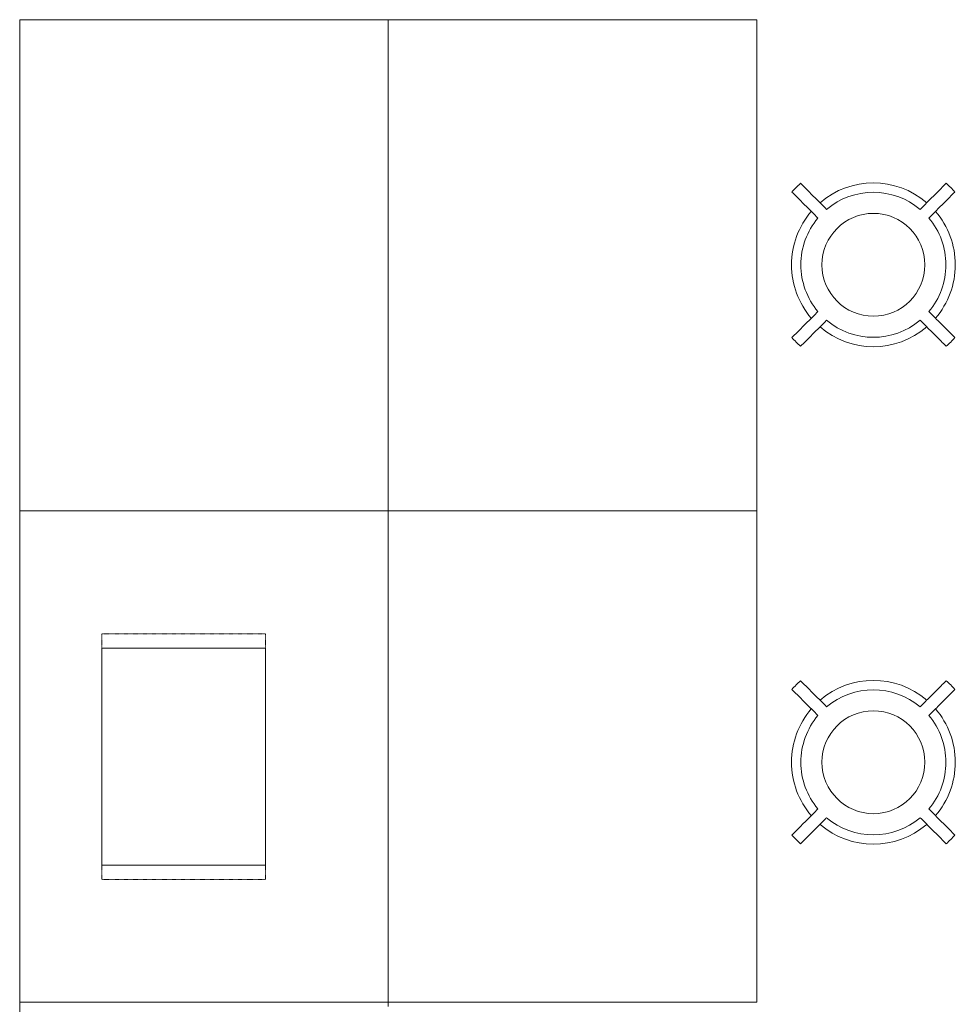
# Model space of a CAD drawing. Header units: millimetres. Extents: x -281 to 121694, y -16481 to 65128.
# Tile 247 of 256: x 19814 to 22099, y 52184 to 54590. Entities that reach past the tile are written whole.
import ezdxf

# ---------------------------------------------------------------- set-up
doc = ezdxf.new("R2010")
doc.units = ezdxf.units.MM
doc.linetypes.add('NLRS_Dash-0_6mm_Space-0_6mm_cpz', pattern=[1.2, 0.6, -0.6])
for name, color, linetype, lineweight in [('A--L$01A__Algemeen', 7, 'Continuous', 5), ('A--L82__LosseGebruikersInvent', 1, 'Continuous', 5), ('A--L8__LosseInventaris', 1, 'Continuous', 5)]:
    doc.layers.add(name, color=color, linetype=linetype, lineweight=lineweight)

# ---------------------------------------------------------------- blocks, each defined once
blk = doc.blocks.new('NLRS_82_FU_UN_lab en spoel tafels_gen_kad - labtafel zonder onderkast dxbxh 900x1200x950-49224594-L_80_ 13')
at = {"layer": 'A--L$01A__Algemeen'}
for p, q in [((600, 262.7), (-600, 262.7)), ((-600, 262.7), (-600, -637.3)), ((600, -637.3), (600, 262.7)), ((-600, -637.3), (600, -637.3))]:
    blk.add_line(p, q, dxfattribs=at)
blk = doc.blocks.new('NLRS_82_FU_UN_lab en spoel tafels_gen_kad - labtafel zonder onderkast dxbxh 900x1200x950-V248-L_80_ 13')
at = {"layer": 'A--L$01A__Algemeen'}
for p, q in [((600, 637.3), (-600, 637.3)), ((-600, 637.3), (-600, -262.7)), ((600, -262.7), (600, 637.3)), ((-600, -262.7), (600, -262.7))]:
    blk.add_line(p, q, dxfattribs=at)
blk = doc.blocks.new('NLRS_82_FU_UN_lab en spoel tafels_gen_kad - labtafel dxbxh 900x1200x950-V317-L_80_ 13')
at = {"layer": 'A--L$01A__Algemeen'}
for p, q in [((600, 637.3), (-600, 637.3)), ((-600, 637.3), (-600, -262.7)), ((600, -262.7), (600, 637.3)), ((589.8, -262.7), (600, -262.7))]:
    blk.add_line(p, q, dxfattribs=at)
blk = doc.blocks.new('NLRS_82_FU_LB_kruk za_emeco_cpz - NLRS_82_FU_LB_kruk za_emeco_cpz_776 hoog-49409176-L_80_ 13')
at = {"layer": 'A--L82__LosseGebruikersInvent'}
for radius, start, end in [(266.9, 131.7779, 138.2221), (200, 49.3282, 130.6718), (266.9, 41.7779, 48.2221), (177.1, 49.8587, 130.1413), (200, 139.3153, 180), (125.7, 360, 180), (200, 360, 40.6847), (177.1, 139.8587, 180), (177.1, 360, 40.1413), (200, 180, 220.6847), (125.7, 180, 360), (177.1, 319.8587, 360), (200, 319.3153, 360), (177.1, 180, 220.1413), (177.1, 229.8587, 310.1413), (200, 229.3282, 310.6718), (266.9, 221.7779, 228.2221), (266.9, 311.7779, 318.2221)]:
    blk.add_arc((0, 0), radius, start, end, dxfattribs=at)
for points, knots in [([(-114.2, 135.4), (-118.4, 139.6), (-131.2, 152.4), (-152.4, 173.6), (-169.3, 190.5), (-177.8, 199)], [-1, -1, -1, -1, -0.8, -0.4, 0, 0, 0, 0]), ([(177.8, 199), (173.6, 194.8), (160.8, 182.1), (143.9, 165.1), (129, 150.2), (120.5, 141.8), (116.3, 137.5), (114.2, 135.4)], [-1, -1, -1, -1, -0.8, -0.4, -0.2, -0.1, 0, 0, 0, 0]), ([(-199, 177.8), (-194.8, 173.6), (-182.1, 160.8), (-165.1, 143.9), (-150.2, 129), (-141.8, 120.5), (-137.5, 116.3), (-135.4, 114.2)], [-1, -1, -1, -1, -0.8, -0.4, -0.2, -0.1, 0, 0, 0, 0]), ([(135.4, 114.2), (139.6, 118.4), (152.4, 131.2), (173.6, 152.4), (190.5, 169.3), (199, 177.8)], [-1, -1, -1, -1, -0.8, -0.4, 0, 0, 0, 0]), ([(-135.4, -114.2), (-139.6, -118.4), (-152.4, -131.2), (-173.6, -152.4), (-190.5, -169.3), (-199, -177.8)], [-1, -1, -1, -1, -0.8, -0.4, 0, 0, 0, 0]), ([(199, -177.8), (194.8, -173.6), (182.1, -160.8), (165.1, -143.9), (150.2, -129), (141.8, -120.5), (137.5, -116.3), (135.4, -114.2)], [-1, -1, -1, -1, -0.8, -0.4, -0.2, -0.1, 0, 0, 0, 0]), ([(-177.8, -199), (-173.6, -194.8), (-160.8, -182.1), (-143.9, -165.1), (-129, -150.2), (-120.5, -141.8), (-116.3, -137.5), (-114.2, -135.4)], [-1, -1, -1, -1, -0.8, -0.4, -0.2, -0.1, 0, 0, 0, 0]), ([(114.2, -135.4), (118.4, -139.6), (131.2, -152.4), (152.4, -173.6), (169.3, -190.5), (177.8, -199)], [-1, -1, -1, -1, -0.8, -0.4, 0, 0, 0, 0])]:
    blk.add_open_spline(points, degree=3, knots=knots, dxfattribs=at)
blk = doc.blocks.new('NLRS_82_SE_LB_laboratorium apparaat space reservation_gen_cpz - lab apparaat_tafelniveau-57701550-L_80_ 13')
at = {"layer": 'A--L8__LosseInventaris', "linetype": 'NLRS_Dash-0_6mm_Space-0_6mm_cpz'}
for p, q in [((-300, 200), (300, 200)), ((-300, 200), (-300, -200)), ((300, 200), (300, -200)), ((-300, -200), (300, -200))]:
    blk.add_line(p, q, dxfattribs=at)
at = {"layer": 'A--L8__LosseInventaris'}
for p, q in [((265, 200), (-265, 200)), ((-265, 200), (-265, -200)), ((265, -200), (265, 200)), ((-265, -200), (265, -200))]:
    blk.add_line(p, q, dxfattribs=at)

msp = doc.modelspace()

# ---------------------------------------------------------------- block references
at = {"layer": 'A--L82__LosseGebruikersInvent'}
for name, p, rotation in [('NLRS_82_FU_UN_lab en spoel tafels_gen_kad - labtafel zonder onderkast dxbxh 900x1200x950-49224594-L_80_ 13', (20451.6, 53989.5), 270.0000000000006), ('NLRS_82_FU_UN_lab en spoel tafels_gen_kad - labtafel zonder onderkast dxbxh 900x1200x950-V248-L_80_ 13', (20977, 53989.5), 270.0000000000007), ('NLRS_82_FU_UN_lab en spoel tafels_gen_kad - labtafel zonder onderkast dxbxh 900x1200x950-49224594-L_80_ 13', (20451.6, 52789.5), 270.0000000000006), ('NLRS_82_FU_UN_lab en spoel tafels_gen_kad - labtafel zonder onderkast dxbxh 900x1200x950-V248-L_80_ 13', (20977, 52789.5), 270.0000000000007), ('NLRS_82_FU_UN_lab en spoel tafels_gen_kad - labtafel dxbxh 900x1200x950-V317-L_80_ 13', (20451.6, 51589.5), 90.00000000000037)]:
    msp.add_blockref(name, p, dxfattribs=dict(at, rotation=rotation))
for p in [(21899, 53990.8), (21899, 52775.7)]:
    msp.add_blockref('NLRS_82_FU_LB_kruk za_emeco_cpz - NLRS_82_FU_LB_kruk za_emeco_cpz_776 hoog-49409176-L_80_ 13', p, dxfattribs=at)
at = {"layer": 'A--L8__LosseInventaris', "linetype": 'NLRS_Dash-0_6mm_Space-0_6mm_cpz', "rotation": 269.9999999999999}
msp.add_blockref('NLRS_82_SE_LB_laboratorium apparaat space reservation_gen_cpz - lab apparaat_tafelniveau-57701550-L_80_ 13', (20214.8, 52789.5), dxfattribs=at)

doc.saveas('drawing.dxf')
